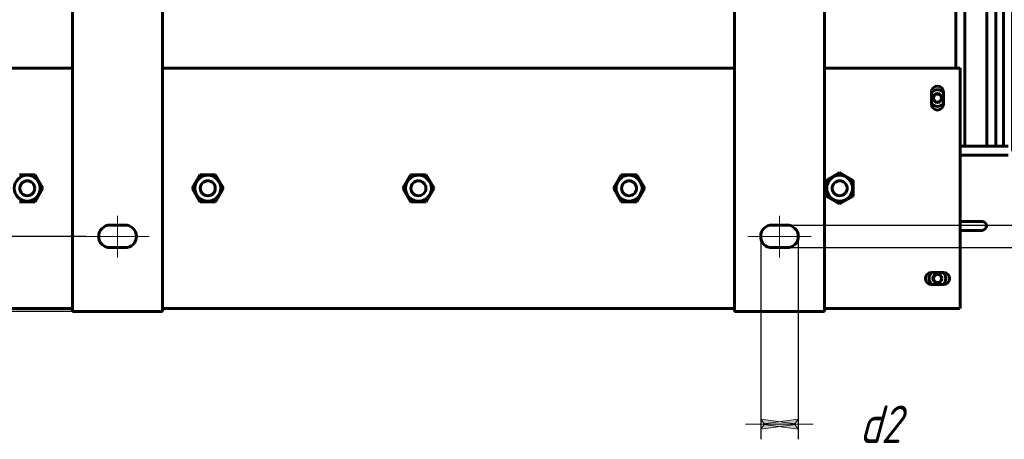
# Model space of a CAD drawing. Header units: millimetres. Extents: x 0 to 297, y 0 to 420.
# Tile 12 of 19: x 99 to 230, y 254 to 310. Entities that reach past the tile are written whole.
import ezdxf

# ---------------------------------------------------------------- set-up
doc = ezdxf.new("R2010")
doc.units = ezdxf.units.MM
for name, pattern in [('K5LT_AXLED', [19.5, 15, -1.5, 1.5, -1.5]), ('K5LT_BASIC', [0]), ('K5LT_THIN', [0])]:
    doc.linetypes.add(name, pattern=pattern)
doc.layers.add('Системный слой', color=7, linetype='Continuous')
doc.styles.add('KDIMTEXTSTYLE', font='GOST_AU.SHX', dxfattribs={"width": 0.96, "oblique": 15, "height": 5})
doc.dimstyles.new('KDIMSTYLE (0.20)', dxfattribs={"dimtxt": 5, "dimasz": 1, "dimexe": 2, "dimexo": 0, "dimgap": 1, "dimtad": 1, "dimlfac": 5, "dimtxsty": 'KDIMTEXTSTYLE', "dimsah": 1, "dimcen": 0, "dimdle": 1, "dimadec": 0, "dimazin": 0, "dimtfac": 0.667, "dimtmove": 0, "dimatfit": 3, "dimfxl": 1, "dimtvp": 1, "dimtolj": 1, "dimtzin": 0, "dimarcsym": 0})

# ---------------------------------------------------------------- blocks, each defined once
blk = doc.blocks.new('U157')
at = {"layer": 'Системный слой', "color": 150, "linetype": 'K5LT_BASIC', "lineweight": 60, "true_color": 0x0080ff}
for p, q in [((88.01, 271.63), (106.01, 271.63)), ((118.01, 271.63), (194.01, 271.63)), ((206.01, 271.63), (224.01, 271.63))]:
    blk.add_line(p, q, dxfattribs=at)
blk = doc.blocks.new('U160')
at = {"layer": 'Системный слой', "color": 150, "linetype": 'K5LT_BASIC', "lineweight": 60, "true_color": 0x0080ff}
for p, q in [((88.01, 303.63), (106.01, 303.63)), ((118.01, 303.63), (194.01, 303.63)), ((206.01, 303.63), (224.01, 303.63))]:
    blk.add_line(p, q, dxfattribs=at)
blk = doc.blocks.new('U161')
at = {"layer": 'Системный слой', "color": 150, "linetype": 'K5LT_BASIC', "lineweight": 60, "true_color": 0x0080ff}
for start, end in [(90, 136.6582), (43.3418, 90), (223.3418, 316.6582)]:
    blk.add_arc((221.01, 299.63), 1.1, start, end, dxfattribs=at)
blk = doc.blocks.new('U162')
at = {"layer": 'Системный слой', "color": 150, "linetype": 'K5LT_BASIC', "lineweight": 60, "true_color": 0x0080ff}
for start, end in [(133.3418, 226.6582), (313.3418, 46.6582)]:
    blk.add_arc((221.01, 275.63), 1.1, start, end, dxfattribs=at)
blk = doc.blocks.new('U164')
at = {"layer": 'Системный слой', "color": 150, "linetype": 'K5LT_BASIC', "lineweight": 60, "true_color": 0x0080ff}
for p, q in [((229.81, 337.87), (229.81, 309.27)), ((229.81, 309.27), (229.81, 294.83)), ((229.81, 294.83), (229.81, 294.75)), ((229.81, 294.75), (229.81, 294.72)), ((229.81, 294.72), (229.81, 294.71)), ((229.81, 294.71), (229.81, 294.69)), ((229.81, 294.69), (229.81, 294.67)), ((229.81, 294.67), (229.81, 294.61)), ((229.81, 294.61), (229.81, 294.5)), ((229.81, 294.5), (229.81, 294.41)), ((229.81, 294.41), (229.81, 294.4)), ((229.81, 294.4), (229.81, 294.38)), ((229.81, 294.38), (229.81, 294.36)), ((229.81, 294.36), (229.81, 294.3)), ((229.81, 294.3), (229.81, 294.18)), ((229.81, 294.18), (229.81, 294.11)), ((229.81, 294.11), (229.81, 294.1)), ((229.81, 294.1), (229.81, 294.09)), ((229.81, 294.09), (229.81, 294.06)), ((229.81, 294.06), (229.81, 294.01)), ((229.81, 294.01), (229.81, 293.9)), ((229.81, 293.9), (229.81, 293.83)), ((229.81, 293.83), (229.81, 293.83)), ((229.81, 293.83), (229.81, 293.81)), ((229.81, 293.81), (229.81, 293.79)), ((229.81, 293.79), (229.81, 293.74)), ((229.81, 293.74), (229.81, 293.64)), ((229.81, 293.64), (229.81, 293.57)), ((229.81, 293.57), (229.81, 293.57)), ((229.81, 293.57), (229.81, 293.56)), ((229.81, 293.56), (229.81, 293.53)), ((229.81, 293.53), (229.81, 293.49)), ((229.81, 293.49), (229.81, 293.44)), ((229.81, 293.44), (229.81, 293.44)), ((229.81, 293.44), (229.81, 293.43)), ((229.81, 293.43), (229.81, 293.41)), ((229.81, 293.41), (229.81, 293.38)), ((229.81, 293.38), (229.81, 293.36)), ((229.81, 293.36), (229.81, 293.35)), ((229.81, 293.35), (229.81, 293.35)), ((229.81, 293.35), (229.81, 293.34)), ((229.81, 293.34), (229.81, 293.33)), ((229.81, 293.33), (229.81, 293.33)), ((229.81, 293.33), (229.81, 293.32)), ((229.81, 293.32), (229.81, 293.31)), ((229.81, 293.31), (229.81, 293.31)), ((229.81, 293.31), (229.81, 293.3)), ((229.81, 293.3), (229.81, 293.29)), ((229.81, 293.29), (229.81, 293.29)), ((229.81, 293.29), (229.81, 293.28)), ((229.81, 293.28), (229.81, 293.27)), ((229.81, 293.27), (229.81, 293.26)), ((229.81, 293.26), (229.81, 293.26)), ((229.81, 293.26), (229.81, 293.25)), ((229.81, 293.25), (229.81, 293.24)), ((229.81, 293.24), (229.81, 293.23)), ((229.81, 293.23), (229.81, 293.23))]:
    blk.add_line(p, q, dxfattribs=at)
blk = doc.blocks.new('U166')
at = {"layer": 'Системный слой', "color": 150, "linetype": 'K5LT_BASIC', "lineweight": 60, "true_color": 0x0080ff}
for p, q in [((226.33, 293.23), (224.01, 293.23)), ((228.02, 293.23), (226.33, 293.23)), ((229.08, 293.23), (228.02, 293.23)), ((229.83, 293.23), (229.08, 293.23)), ((230.26, 293.23), (229.83, 293.23)), ((230.41, 293.23), (230.26, 293.23))]:
    blk.add_line(p, q, dxfattribs=at)
blk = doc.blocks.new('U169')
at = {"layer": 'Системный слой', "color": 150, "linetype": 'K5LT_BASIC', "lineweight": 60, "true_color": 0x0080ff}
for p in [(228.18, 292.03), (228.17, 292.03), (228.17, 292.03), (228.17, 292.03)]:
    blk.add_line(p, (228.17, 292.03), dxfattribs=at)
blk = doc.blocks.new('U170')
at = {"layer": 'Системный слой', "color": 150, "linetype": 'K5LT_BASIC', "lineweight": 60, "true_color": 0x0080ff}
for p, q in [((228.77, 318.26), (228.77, 294.15)), ((228.77, 294.15), (228.77, 294.08)), ((228.77, 294.08), (228.77, 294.05)), ((228.77, 294.05), (228.77, 294.02)), ((228.77, 294.02), (228.77, 293.98)), ((228.77, 293.98), (228.77, 293.94)), ((228.77, 293.94), (228.77, 293.87)), ((228.77, 293.87), (228.77, 293.83)), ((228.77, 293.83), (228.77, 293.81)), ((228.77, 293.81), (228.77, 293.78)), ((228.77, 293.78), (228.77, 293.73)), ((228.77, 293.73), (228.77, 293.62)), ((228.77, 293.62), (228.77, 293.41)), ((228.77, 293.41), (228.77, 293.37)), ((228.77, 293.37), (228.77, 293.36)), ((228.77, 293.36), (228.77, 293.35)), ((228.77, 293.35), (228.77, 293.32)), ((228.77, 293.32), (228.77, 293.27)), ((228.77, 293.27), (228.77, 293.23))]:
    blk.add_line(p, q, dxfattribs=at)
blk = doc.blocks.new('U171')
at = {"layer": 'Системный слой', "color": 150, "linetype": 'K5LT_BASIC', "lineweight": 60, "true_color": 0x0080ff}
for p, q in [((227.57, 311.75), (227.57, 294.15)), ((227.57, 294.15), (227.57, 294.08)), ((227.57, 294.08), (227.57, 294.05)), ((227.57, 294.05), (227.57, 294.02)), ((227.57, 294.02), (227.57, 293.98)), ((227.57, 293.98), (227.57, 293.94)), ((227.57, 293.94), (227.57, 293.87)), ((227.57, 293.87), (227.57, 293.83)), ((227.57, 293.83), (227.57, 293.81)), ((227.57, 293.81), (227.57, 293.78)), ((227.57, 293.78), (227.57, 293.73)), ((227.57, 293.73), (227.57, 293.62)), ((227.57, 293.62), (227.57, 293.41)), ((227.57, 293.41), (227.57, 293.37)), ((227.57, 293.37), (227.57, 293.36)), ((227.57, 293.36), (227.57, 293.35)), ((227.57, 293.35), (227.57, 293.32)), ((227.57, 293.32), (227.57, 293.27)), ((227.57, 293.27), (227.57, 293.23))]:
    blk.add_line(p, q, dxfattribs=at)
blk = doc.blocks.new('U178')
at = {"layer": 'Системный слой', "color": 150, "linetype": 'K5LT_BASIC', "lineweight": 60, "true_color": 0x0080ff}
for p, q in [((226.94, 283.23), (226.94, 283.23)), ((226.94, 283.23), (226.94, 283.23)), ((226.94, 282.03), (226.94, 282.03))]:
    blk.add_line(p, q, dxfattribs=at)
blk = doc.blocks.new('U179')
at = {"layer": 'Системный слой', "color": 150, "linetype": 'K5LT_BASIC', "lineweight": 60, "true_color": 0x0080ff}
for p, q in [((226.94, 283.23), (226.94, 283.23)), ((226.94, 282.03), (226.94, 282.03))]:
    blk.add_line(p, q, dxfattribs=at)
blk = doc.blocks.new('U180')
at = {"layer": 'Системный слой', "color": 150, "linetype": 'K5LT_BASIC', "lineweight": 60, "true_color": 0x0080ff}
for p, q in [((226.94, 283.23), (226.94, 283.23)), ((226.94, 282.03), (226.94, 282.03))]:
    blk.add_line(p, q, dxfattribs=at)
blk = doc.blocks.new('U231')
at = {"layer": 'Системный слой', "color": 150, "linetype": 'K5LT_BASIC', "lineweight": 60, "true_color": 0x0080ff}
for p, q in [((223.46, 331.81), (223.46, 306.49)), ((223.46, 306.49), (223.46, 303.63))]:
    blk.add_line(p, q, dxfattribs=at)
blk = doc.blocks.new('U232')
at = {"layer": 'Системный слой', "color": 150, "linetype": 'K5LT_BASIC', "lineweight": 60, "true_color": 0x0080ff}
for p, q in [((224.66, 328.6), (224.66, 299.68)), ((224.66, 299.68), (224.66, 295.84)), ((224.66, 295.84), (224.66, 295.83)), ((224.66, 295.83), (224.66, 295.82)), ((224.66, 295.82), (224.66, 295.81)), ((224.66, 295.81), (224.66, 295.8)), ((224.66, 295.8), (224.66, 295.79)), ((224.66, 295.79), (224.66, 295.77)), ((224.66, 295.77), (224.66, 295.75)), ((224.66, 295.75), (224.66, 295.74)), ((224.66, 295.74), (224.66, 295.73)), ((224.66, 295.73), (224.66, 295.71)), ((224.66, 295.71), (224.66, 295.66)), ((224.66, 295.66), (224.66, 295.63)), ((224.66, 295.63), (224.66, 295.62)), ((224.66, 295.62), (224.66, 295.61)), ((224.66, 295.61), (224.66, 295.58)), ((224.66, 295.58), (224.66, 295.53)), ((224.66, 295.53), (224.66, 295.43)), ((224.66, 295.43), (224.66, 295.4)), ((224.66, 295.4), (224.66, 295.39)), ((224.66, 295.39), (224.66, 295.38)), ((224.66, 295.38), (224.66, 295.35)), ((224.66, 295.35), (224.66, 295.29)), ((224.66, 295.29), (224.66, 295.18)), ((224.66, 295.18), (224.66, 295.1)), ((224.66, 295.1), (224.66, 295.09)), ((224.66, 295.09), (224.66, 295.07)), ((224.66, 295.07), (224.66, 295.04)), ((224.66, 295.04), (224.66, 294.99)), ((224.66, 294.99), (224.66, 294.88)), ((224.66, 294.88), (224.66, 294.81)), ((224.66, 294.81), (224.66, 294.8)), ((224.66, 294.8), (224.66, 294.79)), ((224.66, 294.79), (224.66, 294.76)), ((224.66, 294.76), (224.66, 294.71)), ((224.66, 294.71), (224.66, 294.6)), ((224.66, 294.6), (224.66, 294.54)), ((224.66, 294.54), (224.66, 294.53)), ((224.66, 294.53), (224.66, 294.52)), ((224.66, 294.52), (224.66, 294.49)), ((224.66, 294.49), (224.66, 294.44)), ((224.66, 294.44), (224.66, 294.35)), ((224.66, 294.35), (224.66, 294.29)), ((224.66, 294.29), (224.66, 294.28)), ((224.66, 294.28), (224.66, 294.27)), ((224.66, 294.27), (224.66, 294.25)), ((224.66, 294.25), (224.66, 294.2)), ((224.66, 294.2), (224.66, 294.12)), ((224.66, 294.12), (224.66, 294.07)), ((224.66, 294.07), (224.66, 294.06)), ((224.66, 294.06), (224.66, 294.05)), ((224.66, 294.05), (224.66, 294.03)), ((224.66, 294.03), (224.66, 293.99)), ((224.66, 293.99), (224.66, 293.92)), ((224.66, 293.92), (224.66, 293.88)), ((224.66, 293.88), (224.66, 293.87)), ((224.66, 293.87), (224.66, 293.86)), ((224.66, 293.86), (224.66, 293.85)), ((224.66, 293.85), (224.66, 293.82)), ((224.66, 293.82), (224.66, 293.76)), ((224.66, 293.76), (224.66, 293.72)), ((224.66, 293.72), (224.66, 293.71)), ((224.66, 293.71), (224.66, 293.71)), ((224.66, 293.71), (224.66, 293.7)), ((224.66, 293.7), (224.66, 293.67)), ((224.66, 293.67), (224.66, 293.62)), ((224.66, 293.62), (224.66, 293.6)), ((224.66, 293.6), (224.66, 293.59)), ((224.66, 293.59), (224.66, 293.59)), ((224.66, 293.59), (224.66, 293.58)), ((224.66, 293.58), (224.66, 293.56)), ((224.66, 293.56), (224.66, 293.53)), ((224.66, 293.53), (224.66, 293.52)), ((224.66, 293.52), (224.66, 293.51)), ((224.66, 293.51), (224.66, 293.51)), ((224.66, 293.51), (224.66, 293.5)), ((224.66, 293.5), (224.66, 293.49)), ((224.66, 293.49), (224.66, 293.48)), ((224.66, 293.48), (224.66, 293.47)), ((224.66, 293.47), (224.66, 293.47)), ((224.66, 293.47), (224.66, 293.47)), ((224.66, 293.47), (224.66, 293.47)), ((224.66, 293.47), (224.66, 293.47)), ((224.66, 293.47), (224.66, 293.47)), ((224.66, 293.47), (224.66, 293.47)), ((224.66, 293.47), (224.66, 293.47)), ((224.66, 293.47), (224.66, 293.47)), ((224.66, 293.47), (224.66, 293.47)), ((224.66, 293.47), (224.66, 293.47)), ((224.66, 293.47), (224.66, 293.47)), ((224.66, 293.47), (224.66, 293.47)), ((224.66, 293.47), (224.66, 293.46)), ((224.66, 293.46), (224.66, 293.46)), ((224.66, 293.46), (224.66, 293.46)), ((224.66, 293.46), (224.66, 293.46)), ((224.66, 293.46), (224.66, 293.46)), ((224.66, 293.46), (224.66, 293.46)), ((224.66, 293.46), (224.66, 293.46)), ((224.66, 293.46), (224.66, 293.46))]:
    blk.add_line(p, q, dxfattribs=at)
blk = doc.blocks.new('U233')
at = {"layer": 'Системный слой', "color": 150, "linetype": 'K5LT_BASIC', "lineweight": 60, "true_color": 0x0080ff}
for p, q in [((224.61, 293.23), (224.64, 293.31)), ((224.64, 293.31), (224.66, 293.39)), ((224.66, 293.39), (224.66, 293.47))]:
    blk.add_line(p, q, dxfattribs=at)
blk = doc.blocks.new('U234')
at = {"layer": 'Системный слой', "color": 150, "linetype": 'K5LT_BASIC', "lineweight": 60, "true_color": 0x0080ff}
for p, q in [((224.61, 293.23), (224.64, 293.31)), ((224.64, 293.31), (224.66, 293.38)), ((224.66, 293.38), (224.66, 293.46))]:
    blk.add_line(p, q, dxfattribs=at)
blk = doc.blocks.new('KDIMARROW_01')
at = {"layer": 'Системный слой'}
blk.add_hatch(color=0, dxfattribs=at).paths.add_polyline_path([(-5, -0.66), (0, 0), (-5, 0.66), (-4.5, 0)])
at = {"layer": 'Системный слой', "color": 0, "linetype": 'K5LT_THIN', "lineweight": 18}
for p, q in [((-4.5, 0), (-5, 0.66)), ((-5, 0.66), (0, 0)), ((0, 0), (-5, -0.66)), ((-5, -0.66), (-4.5, 0)), ((0, 0), (-1, 0))]:
    blk.add_line(p, q, dxfattribs=at)
blk = doc.blocks.new('KDIMARROW_02')
at = {"layer": 'Системный слой'}
blk.add_hatch(color=0, dxfattribs=at).paths.add_polyline_path([(4.5, 0), (5, 0.66), (0, 0), (5, -0.66)])
at = {"layer": 'Системный слой', "color": 0, "linetype": 'K5LT_THIN', "lineweight": 18}
for p, q in [((0, 0), (-1, 0)), ((5, 0.66), (0, 0)), ((0, 0), (5, -0.66)), ((0, 0), (7, 0)), ((4.5, 0), (5, 0.66)), ((5, -0.66), (4.5, 0))]:
    blk.add_line(p, q, dxfattribs=at)

msp = doc.modelspace()

# ---------------------------------------------------------------- linework, layer by layer
at = {"layer": 'Системный слой', "color": 150, "linetype": 'K5LT_BASIC', "lineweight": 60, "true_color": 0x0080ff}
for p, q in [((106.014, 271.2306), (106.014, 378.2306)), ((118.014, 271.2306), (118.014, 378.2306)), ((194.014, 378.2306), (194.014, 271.2306)), ((206.014, 378.2306), (206.014, 271.2306)), ((224.014, 303.0306), (224.014, 303.6306)), ((224.014, 272.2306), (224.014, 303.0306)), ((220.214, 298.8306), (220.214, 300.4306)), ((221.814, 300.4306), (221.814, 298.8306)), ((224.6635, 293.465), (224.6635, 293.465)), ((230.4116, 292.0306), (224.014, 292.0306)), ((101.0532, 289.4306), (98.9748, 289.4306)), ((102.0924, 287.6306), (101.0532, 289.4306)), ((122.9748, 289.4306), (121.9355, 287.6306)), ((125.0532, 289.4306), (122.9748, 289.4306)), ((126.0924, 287.6306), (125.0532, 289.4306)), ((150.9748, 289.4306), (149.9355, 287.6306)), ((153.0532, 289.4306), (150.9748, 289.4306)), ((154.0924, 287.6306), (153.0532, 289.4306)), ((178.9748, 289.4306), (177.9355, 287.6306)), ((181.0532, 289.4306), (178.9748, 289.4306)), ((182.0924, 287.6306), (181.0532, 289.4306)), ((208.014, 289.709), (206.214, 288.6698)), ((209.814, 288.6698), (208.014, 289.709)), ((206.214, 288.6698), (206.214, 286.5913)), ((209.814, 286.5913), (209.814, 288.6698)), ((101.0532, 285.8306), (102.0924, 287.6306)), ((121.9355, 287.6306), (122.9748, 285.8306)), ((125.0532, 285.8306), (126.0924, 287.6306)), ((149.9355, 287.6306), (150.9748, 285.8306)), ((153.0532, 285.8306), (154.0924, 287.6306)), ((177.9355, 287.6306), (178.9748, 285.8306)), ((181.0532, 285.8306), (182.0924, 287.6306)), ((98.9748, 285.8306), (101.0532, 285.8306)), ((122.9748, 285.8306), (125.0532, 285.8306)), ((150.9748, 285.8306), (153.0532, 285.8306)), ((178.9748, 285.8306), (181.0532, 285.8306)), ((206.214, 286.5913), (208.014, 285.5521)), ((208.014, 285.5521), (209.814, 286.5913)), ((226.9376, 283.2306), (224.014, 283.2306)), ((226.9365, 283.2306), (226.9376, 283.2306)), ((113.014, 282.7306), (111.014, 282.7306)), ((201.014, 282.7306), (199.014, 282.7306)), ((226.9376, 282.0306), (224.014, 282.0306)), ((226.9376, 282.0306), (226.9375, 282.0306)), ((111.014, 279.7306), (113.014, 279.7306)), ((199.014, 279.7306), (201.014, 279.7306)), ((220.214, 276.4306), (221.814, 276.4306)), ((221.814, 274.8306), (220.214, 274.8306)), ((118.014, 271.2306), (106.014, 271.2306)), ((194.014, 271.2306), (206.014, 271.2306)), ((224.014, 271.6306), (224.014, 272.2306))]:
    msp.add_line(p, q, dxfattribs=at)
at = {"layer": 'Системный слой', "color": 30, "linetype": 'K5LT_AXLED', "lineweight": 18, "true_color": 0xff8000}
for p, q in [((112.0133, 278.4414), (112.0133, 283.9623)), ((200.0133, 278.4414), (200.0133, 283.9623)), ((107.8055, 281.2306), (116.2225, 281.2306)), ((195.8055, 281.2306), (204.2225, 281.2306))]:
    msp.add_line(p, q, dxfattribs=at)
at = {"layer": 'Системный слой', "color": 150, "linetype": 'K5LT_BASIC', "lineweight": 60, "true_color": 0x0080ff}
for centre, radius in [((221.014, 299.6306), 0.6), ((221.014, 299.6306), 0.54), ((100.014, 287.6306), 1.725), ((124.014, 287.6306), 1.725), ((152.014, 287.6306), 1.725), ((180.014, 287.6306), 1.725), ((208.014, 287.6306), 1.725), ((100.014, 287.6306), 1), ((124.014, 287.6306), 1), ((152.014, 287.6306), 1), ((180.014, 287.6306), 1), ((208.014, 287.6306), 1), ((221.014, 275.6306), 0.6), ((221.014, 275.6306), 0.54)]:
    msp.add_circle(centre, radius, dxfattribs=at)
for centre, radius, start, end in [((221.014, 300.4306), 0.8, 0, 180), ((221.014, 298.8306), 0.8, 180, 0), ((111.014, 281.2306), 1.5, 90, 270), ((113.014, 281.2306), 1.5, 270, 90), ((199.014, 281.2306), 1.5, 90, 270), ((201.014, 281.2306), 1.5, 270, 90), ((220.214, 275.6306), 0.8, 90, 270), ((221.814, 275.6306), 0.8, 270, 90)]:
    msp.add_arc(centre, radius, start, end, dxfattribs=at)
for points, knots in [([(202.9517, 379.6979), (203.0597, 379.6979), (203.1677, 379.6979), (203.3702, 379.6979), (203.4647, 379.6979), (203.6065, 379.6979), (203.6537, 379.6979), (203.7246, 379.6979), (203.7482, 379.6979), (203.7837, 379.6979), (203.7955, 379.6979), (203.8132, 379.6979), (203.8191, 379.6979), (203.8289, 379.6979), (203.8327, 379.6979), (203.8404, 379.6979), (203.8443, 379.6979), (203.852, 379.6979), (203.8558, 379.6979), (203.8635, 379.6979), (203.8674, 379.6979), (203.8771, 379.6979), (203.883, 379.6979), (203.8984, 379.6979), (203.9079, 379.6979), (203.9305, 379.6979), (203.9436, 379.6979), (203.9804, 379.6979), (204.004, 379.6979), (204.0656, 379.6979), (204.1037, 379.6979), (204.1941, 379.6979), (204.2465, 379.6979), (204.3934, 379.6979), (204.4879, 379.6979), (204.7345, 379.6979), (204.8865, 379.6979), (205.2481, 379.6979), (205.4577, 379.6979), (205.7534, 379.6979), (205.8396, 379.6979), (206.1217, 379.6979), (206.3178, 379.6979), (206.5629, 379.6979), (206.6119, 379.6979), (206.7099, 379.6979), (206.7589, 379.6979), (206.906, 379.6979), (207.004, 379.6979), (207.2981, 379.6979), (207.4941, 379.6979), (208.0823, 379.6979), (208.4744, 379.6979), (209.6507, 379.6979), (210.4349, 379.6979), (212.7314, 379.6979), (214.2436, 379.6979), (216.0085, 379.6979), (216.2611, 379.6979), (216.7333, 379.6979), (216.9529, 379.6979), (217.2274, 379.6979), (217.2823, 379.6979), (217.3921, 379.6979), (217.447, 379.6979), (217.6117, 379.6979), (217.7215, 379.6979), (218.0509, 379.6979), (218.2704, 379.6979), (218.9292, 379.6979), (219.3684, 379.6979), (220.3043, 379.6979), (220.8011, 379.6979), (221.6031, 379.6979), (221.9075, 379.6979), (222.2908, 379.6979), (222.3676, 379.6979), (222.5215, 379.6979), (222.5985, 379.6979), (222.7039, 379.6979), (222.7321, 379.6979), (222.8167, 379.6979), (222.8732, 379.6979), (223.0425, 379.6979), (223.1555, 379.6979), (223.4943, 379.6979), (223.7204, 379.6979), (224.0092, 379.6979), (224.0723, 379.6979), (224.431, 379.6979), (224.7255, 379.6979), (225.0902, 379.6979), (225.163, 379.6979), (225.2538, 379.6979), (225.2719, 379.6979), (225.3082, 379.6979), (225.3263, 379.6979), (225.359, 379.6979), (225.3737, 379.6979), (225.4176, 379.6979), (225.4468, 379.6979), (225.5346, 379.6979), (225.593, 379.6979), (225.7335, 379.6979), (225.8154, 379.6979), (225.9245, 379.6979), (225.952, 379.6979), (225.9863, 379.6979), (225.9932, 379.6979), (226.0069, 379.6979), (226.0137, 379.6979), (226.0937, 379.6979), (226.1666, 379.6979), (226.3271, 379.6979), (226.4142, 379.6979), (226.524, 379.6979), (226.5462, 379.6979), (226.5958, 379.6979), (226.6231, 379.6979), (226.6574, 379.6979), (226.6643, 379.6979), (226.678, 379.6979), (226.6848, 379.6979), (226.7039, 379.6979), (226.7161, 379.6979), (226.7528, 379.6979), (226.7772, 379.6979), (226.8505, 379.6979), (226.8994, 379.6979), (226.9568, 379.6979), (226.9652, 379.6979), (227.063, 379.6979), (227.1524, 379.6979), (227.2432, 379.6979), (227.2448, 379.6979), (227.274, 379.6979), (227.3014, 379.6979), (227.3357, 379.6979), (227.3426, 379.6979), (227.3563, 379.6979), (227.3631, 379.6979), (227.3823, 379.6979), (227.3946, 379.6979), (227.4314, 379.6979), (227.4557, 379.6979), (227.528, 379.6979), (227.5757, 379.6979), (227.7198, 379.6979), (227.8171, 379.6979), (227.9552, 379.6979), (227.9892, 379.698), (228.0985, 379.6975), (228.1756, 379.6937), (228.3408, 379.6789), (228.4291, 379.6673), (228.6456, 379.6298), (228.7729, 379.5998), (229.0052, 379.5302), (229.1099, 379.4917), (229.3077, 379.4056), (229.4026, 379.358), (229.6091, 379.2403), (229.7203, 379.1671), (229.9302, 379.0078), (230.0294, 378.9218), (230.2142, 378.7388), (230.3, 378.642), (230.4595, 378.4368), (230.533, 378.3283), (230.6652, 378.1033), (230.7235, 377.9873), (230.8151, 377.7711), (230.8512, 377.6695), (230.9195, 377.4367), (230.9491, 377.3049), (230.9914, 377.0488), (231.0049, 376.9219), (231.0111, 376.7593), (231.0116, 376.723), (231.0116, 376.6155), (231.0116, 376.546), (231.0116, 376.4363), (231.0116, 376.3956), (231.0116, 376.3288), (231.0116, 376.3028), (231.0116, 376.27), (231.0116, 376.2635), (231.0116, 376.2503), (231.0116, 376.2438), (231.0116, 376.2083), (231.0116, 376.1792), (231.0116, 376.1233), (231.0116, 376.0966), (231.0116, 376.0625), (231.0116, 376.0556), (231.0116, 376.0419), (231.0116, 376.035), (231.0116, 376.0149), (231.0116, 376.0015), (231.0116, 375.9615), (231.0116, 375.9348), (231.0116, 375.8546), (231.0116, 375.8009), (231.0116, 375.7218), (231.0116, 375.6964), (231.0116, 375.6121), (231.0116, 375.5533), (231.0116, 375.4801), (231.0116, 375.4655), (231.0116, 375.4364), (231.0116, 375.4218), (231.0116, 375.3997), (231.0116, 375.3921), (231.0116, 375.3693), (231.0116, 375.3541), (231.0116, 375.3087), (231.0116, 375.2785), (231.0116, 375.188), (231.0116, 375.1282), (231.0116, 374.9475), (231.0116, 374.8269), (231.0116, 374.5801), (231.0116, 374.4539), (231.0116, 374.2719), (231.0116, 374.2162), (231.0116, 374.1465), (231.0116, 374.1325), (231.0116, 374.1046), (231.0116, 374.0907), (231.0116, 374.0489), (231.0116, 374.021), (231.0116, 373.9374), (231.0116, 373.8816), (231.0116, 373.7144), (231.0116, 373.6029), (231.0116, 373.2684), (231.0116, 373.0454), (231.0116, 372.5295), (231.0116, 372.2366), (231.0116, 371.8361), (231.0116, 371.7286), (231.0116, 371.5942), (231.0116, 371.5673), (231.0116, 371.5135), (231.0116, 371.4867), (231.0116, 371.406), (231.0116, 371.3523), (231.0116, 371.191), (231.0116, 371.0835), (231.0116, 370.7609), (231.0116, 370.5459), (231.0116, 369.9007), (231.0116, 369.4707), (231.0116, 368.7564), (231.0116, 368.4723), (231.0116, 367.7493), (231.0116, 367.3104), (231.0116, 366.7618), (231.0116, 366.6521), (231.0116, 366.5149), (231.0116, 366.4875), (231.0116, 366.4327), (231.0116, 366.4052), (231.0116, 366.3229), (231.0116, 366.2681), (231.0116, 366.1035), (231.0116, 365.9938), (231.0116, 365.6646), (231.0116, 365.4452), (231.0116, 364.7869), (231.0116, 364.348), (231.0116, 363.0313), (231.0116, 362.1536), (231.0116, 360.0589), (231.0116, 358.8419), (231.0116, 357.2117), (231.0116, 356.7983), (231.0116, 356.2817), (231.0116, 356.1783), (231.0116, 355.9717), (231.0116, 355.8684), (231.0116, 355.5584), (231.0116, 355.3517), (231.0116, 354.7317), (231.0116, 354.3184), (231.0116, 353.0784), (231.0116, 352.2518), (231.0116, 349.7718), (231.0116, 348.1185), (231.0116, 345.7452), (231.0116, 345.0251), (231.0116, 342.7027), (231.0116, 341.1003), (231.0116, 338.8095), (231.0116, 338.1211), (231.0116, 337.137), (231.0116, 336.8412), (231.0116, 336.2497), (231.0116, 335.9539), (231.0116, 335.5208), (231.0116, 335.3835), (231.0116, 334.9714), (231.0116, 334.6967), (231.0116, 333.8725), (231.0116, 333.3231), (231.0116, 331.6748), (231.0116, 330.5759), (231.0116, 327.2793), (231.0116, 325.0815), (231.0116, 321.759), (231.0116, 320.6342), (231.0116, 318.5405), (231.0116, 317.5716), (231.0116, 316.2863), (231.0116, 315.9698), (231.0116, 315.5501), (231.0116, 315.4468), (231.0116, 315.2401), (231.0116, 315.1368), (231.0116, 314.8268), (231.0116, 314.6202), (231.0116, 314.0003), (231.0116, 313.5873), (231.0116, 312.3481), (231.0116, 311.5225), (231.0116, 309.9701), (231.0116, 309.2433), (231.0116, 307.7766), (231.0116, 307.0367), (231.0116, 306.1115), (231.0116, 305.9264), (231.0116, 305.5562), (231.0116, 305.3711), (231.0116, 305.1337), (231.0116, 305.0814), (231.0116, 304.9244), (231.0116, 304.8198), (231.0116, 304.5058), (231.0116, 304.2965), (231.0116, 303.6686), (231.0116, 303.2498), (231.0116, 302.339), (231.0116, 301.8468), (231.0116, 301.0774), (231.0116, 300.8004), (231.0116, 300.4539), (231.0116, 300.3846), (231.0116, 300.246), (231.0116, 300.1767), (231.0116, 300.0806), (231.0116, 300.0538), (231.0116, 299.9735), (231.0116, 299.9199), (231.0116, 299.7592), (231.0116, 299.6521), (231.0116, 299.3306), (231.0116, 299.1163), (231.0116, 298.6689), (231.0116, 298.4359), (231.0116, 298.0618), (231.0116, 297.9208), (231.0116, 297.7444), (231.0116, 297.7091), (231.0116, 297.6386), (231.0116, 297.6033), (231.0116, 297.554), (231.0116, 297.54), (231.0116, 297.498), (231.0116, 297.47), (231.0116, 297.3859), (231.0116, 297.3298), (231.0116, 297.1617), (231.0116, 297.0495), (231.0116, 296.871), (231.0116, 296.8047), (231.0116, 296.6287), (231.0116, 296.519), (231.0116, 296.3819), (231.0116, 296.3544), (231.0116, 296.3201), (231.0116, 296.3133), (231.0116, 296.2996), (231.0116, 296.2927), (231.0116, 296.2741), (231.0116, 296.2623), (231.0116, 296.2269), (231.0116, 296.2033), (231.0116, 296.1325), (231.0116, 296.0852), (231.0116, 295.9436), (231.0116, 295.8491), (231.0116, 295.7232), (231.0116, 295.6918), (231.0116, 295.6535), (231.0116, 295.6466), (231.0116, 295.6274), (231.0116, 295.615), (231.0116, 295.5779), (231.0116, 295.5532), (231.0116, 295.479), (231.0116, 295.4296), (231.0116, 295.2812), (231.0116, 295.1823), (231.0116, 295.0621), (231.0116, 295.0407), (231.0116, 295.0124), (231.0116, 295.0056), (231.0116, 294.9853), (231.0116, 294.972), (231.0116, 294.9319), (231.0116, 294.9052), (231.0116, 294.8251), (231.0116, 294.7719), (231.0116, 294.6152), (231.0116, 294.5124), (231.0116, 294.3102), (231.0116, 294.211), (231.0116, 294.019), (231.0116, 293.9264), (231.0116, 293.7465), (231.0116, 293.6592), (231.0116, 293.4927), (231.0116, 293.4135), (231.0116, 293.2659), (231.0116, 293.1974), (231.0116, 293.0701), (231.0116, 293.0114), (231.0116, 292.9057), (231.0116, 292.8588), (231.0116, 292.7781), (231.0116, 292.7443), (231.0116, 292.6892), (231.0116, 292.668), (231.0116, 292.6457), (231.0116, 292.6398), (231.0116, 292.6345), (231.0116, 292.6334), (231.0116, 292.6317), (231.0116, 292.6313), (231.0116, 292.6308), (231.0116, 292.6307), (231.0116, 292.6306), (231.0116, 292.6306), (231.0116, 292.6306), (231.0116, 292.6306), (231.0116, 292.6306), (231.0116, 292.6306), (231.0116, 292.6306), (231.0116, 292.6306), (231.0116, 292.6306), (231.0116, 292.6305), (231.0116, 292.6306)], [0, 0, 0, 0, 0.17678068, 0.17678068, 0.33151017, 0.33151017, 0.40887492, 0.40887492, 0.4475573, 0.4475573, 0.46689849, 0.46689849, 0.47656908, 0.47656908, 0.48286908, 0.48286908, 0.48916908, 0.48916908, 0.49546908, 0.49546908, 0.50176908, 0.50176908, 0.51143967, 0.51143967, 0.52699741, 0.52699741, 0.54844229, 0.54844229, 0.58712467, 0.58712467, 0.64935562, 0.64935562, 0.73513515, 0.73513515, 0.88986465, 0.88986465, 1.13878846, 1.13878846, 1.48190658, 1.48190658, 1.62290204, 1.62290204, 1.94386251, 1.94386251, 2.02410263, 2.02410263, 2.10434275, 2.10434275, 2.26482299, 2.26482299, 2.58578347, 2.58578347, 3.22770443, 3.22770443, 4.51154634, 4.51154634, 6.98721831, 6.98721831, 7.40082632, 7.40082632, 7.76031284, 7.76031284, 7.85018447, 7.85018447, 7.9400561, 7.9400561, 8.11979935, 8.11979935, 8.47928587, 8.47928587, 9.19825889, 9.19825889, 10.01151091, 10.01151091, 10.51126614, 10.51126614, 10.63620495, 10.63620495, 10.76114376, 10.76114376, 10.80678728, 10.80678728, 10.8980124, 10.8980124, 11.08025668, 11.08025668, 11.44425098, 11.44425098, 11.54621459, 11.54621459, 12.02366429, 12.02366429, 12.14302671, 12.14302671, 12.17286732, 12.17286732, 12.20270792, 12.20270792, 12.22685429, 12.22685429, 12.27518846, 12.27518846, 12.37202942, 12.37202942, 12.50877151, 12.50877151, 12.55492095, 12.55492095, 12.56645831, 12.56645831, 12.57799567, 12.57799567, 12.70115077, 12.70115077, 12.85058197, 12.85058197, 12.88883654, 12.88883654, 12.93575798, 12.93575798, 12.94748834, 12.94748834, 12.9592187, 12.9592187, 12.9800811, 12.9800811, 13.02177581, 13.02177581, 13.10506668, 13.10506668, 13.11944636, 13.11944636, 13.27142728, 13.27142728, 13.27423454, 13.27423454, 13.32110276, 13.32110276, 13.33281982, 13.33281982, 13.34453687, 13.34453687, 13.36596442, 13.36596442, 13.40885554, 13.40885554, 13.49480607, 13.49480607, 13.66757832, 13.66757832, 13.72218179, 13.72218179, 13.83910303, 13.83910303, 13.96899651, 13.96899651, 14.16006727, 14.16006727, 14.33727224, 14.33727224, 14.51415591, 14.51415591, 14.73060855, 14.73060855, 14.94430211, 14.94430211, 15.15489646, 15.15489646, 15.36804812, 15.36804812, 15.58252478, 15.58252478, 15.75810444, 15.75810444, 15.97008887, 15.97008887, 16.17957642, 16.17957642, 16.23998787, 16.23998787, 16.35956591, 16.35956591, 16.43080608, 16.43080608, 16.47605155, 16.47605155, 16.48736292, 16.48736292, 16.49867429, 16.49867429, 16.54802607, 16.54802607, 16.59188127, 16.59188127, 16.60284507, 16.60284507, 16.61380888, 16.61380888, 16.6350472, 16.6350472, 16.67740524, 16.67740524, 16.76175016, 16.76175016, 16.80161569, 16.80161569, 16.89411095, 16.89411095, 16.91723476, 16.91723476, 16.94035858, 16.94035858, 16.95245501, 16.95245501, 16.97668775, 16.97668775, 17.02533259, 17.02533259, 17.12350535, 17.12350535, 17.32077572, 17.32077572, 17.52730369, 17.52730369, 17.61858295, 17.61858295, 17.64140277, 17.64140277, 17.66422258, 17.66422258, 17.70986344, 17.70986344, 17.80114973, 17.80114973, 17.98373831, 17.98373831, 18.34896039, 18.34896039, 18.8286576, 18.8286576, 19.00467989, 19.00467989, 19.04868546, 19.04868546, 19.09269104, 19.09269104, 19.18070218, 19.18070218, 19.35672448, 19.35672448, 19.70876906, 19.70876906, 20.41285823, 20.41285823, 20.87801188, 20.87801188, 21.59650689, 21.59650689, 21.77613064, 21.77613064, 21.82103658, 21.82103658, 21.86594251, 21.86594251, 21.95575439, 21.95575439, 22.13537814, 22.13537814, 22.49462564, 22.49462564, 23.21312065, 23.21312065, 24.65011066, 24.65011066, 26.64237651, 26.64237651, 27.31903214, 27.31903214, 27.48819604, 27.48819604, 27.65735995, 27.65735995, 27.99568776, 27.99568776, 28.67234339, 28.67234339, 30.02565465, 30.02565465, 32.73227717, 32.73227717, 33.91110773, 33.91110773, 36.53433852, 36.53433852, 37.66133781, 37.66133781, 38.1455222, 38.1455222, 38.62970659, 38.62970659, 38.85457805, 38.85457805, 39.30432097, 39.30432097, 40.20380681, 40.20380681, 42.00277849, 42.00277849, 45.60072185, 45.60072185, 47.4421591, 47.4421591, 49.02834442, 49.02834442, 49.54634568, 49.54634568, 49.71550958, 49.71550958, 49.88467349, 49.88467349, 50.22300131, 50.22300131, 50.89993226, 50.89993226, 52.25475965, 52.25475965, 53.44826431, 53.44826431, 54.66307692, 54.66307692, 54.96678007, 54.96678007, 55.27048323, 55.27048323, 55.35629941, 55.35629941, 55.52792025, 55.52792025, 55.87111277, 55.87111277, 56.55727685, 56.55727685, 57.36264065, 57.36264065, 57.81535002, 57.81535002, 57.92852737, 57.92852737, 58.04170471, 58.04170471, 58.08541932, 58.08541932, 58.1728415, 58.1728415, 58.34765729, 58.34765729, 58.69717145, 58.69717145, 59.07673653, 59.07673653, 59.30623712, 59.30623712, 59.36361226, 59.36361226, 59.42098741, 59.42098741, 59.4437719, 59.4437719, 59.48933842, 59.48933842, 59.58046158, 59.58046158, 59.76266799, 59.76266799, 59.87044385, 59.87044385, 60.04847728, 60.04847728, 60.09298563, 60.09298563, 60.10411272, 60.10411272, 60.11523981, 60.11523981, 60.13437999, 60.13437999, 60.17265356, 60.17265356, 60.24917531, 60.24917531, 60.40213106, 60.40213106, 60.45297964, 60.45297964, 60.46407511, 60.46407511, 60.48407535, 60.48407535, 60.5240739, 60.5240739, 60.6040652, 60.6040652, 60.76404016, 60.76404016, 60.79866193, 60.79866193, 60.80976006, 60.80976006, 60.83140018, 60.83140018, 60.87468449, 60.87468449, 60.96127183, 60.96127183, 61.1309227, 61.1309227, 61.30086019, 61.30086019, 61.4687316, 61.4687316, 61.63957371, 61.63957371, 61.81061249, 61.81061249, 61.97914153, 61.97914153, 62.15001597, 62.15001597, 62.32100255, 62.32100255, 62.48948694, 62.48948694, 62.6602581, 62.6602581, 62.75396928, 62.75396928, 62.78973206, 62.78973206, 62.81594619, 62.81594619, 62.83144041, 62.83144041, 62.84693464, 62.84693464, 62.85888375, 62.85888375, 62.88278435, 62.88278435, 62.93059263, 62.93059263, 63, 63, 63, 63]), ([(226.9377, 283.2306), (227.2518, 283.2305), (227.5376, 282.9447), (227.5376, 282.3165), (227.2518, 282.0307), (226.9377, 282.0306)], [0, 0, 0, 0, 0.49999999, 0.49999999, 1, 1, 1, 1])]:
    msp.add_open_spline(points, degree=3, knots=knots, dxfattribs=at)

# ---------------------------------------------------------------- block references
at = {"layer": 'Системный слой'}
for name in ['U232', 'U170', 'U231', 'U171', 'U164', 'U160', 'U161', 'U166', 'U233', 'U234', 'U169', 'U178', 'U179', 'U180', 'U162', 'U157']:
    msp.add_blockref(name, (0, 0), dxfattribs=at)

# ---------------------------------------------------------------- dimensions: what is measured, and where the dimension line sits
at = {"layer": 'Системный слой', "color": 7}
for base, p1, p2, location, text, override in [((58.014, 380.0313), (106.014, 271.2306), (119.1163, 380.0313), (58.014, 325.6309), '\\H5.0;\\W0.965;\\Q15;\\H5.0;\\W0.965;\\Q15;\\Q15;Г', {"dimexo": 0, "dimblk1": 'KDIMARROW_01', "dimblk2": 'KDIMARROW_01', "dimse1": 0, "dimse2": 0, "dimclrt": 7, "dimtolj": 1}), ((68.014, 281.2306), (109.2248, 372.2306), (107.8055, 281.2306), (68.014, 326.7306), '\\H5.0;\\W0.965;\\Q15;\\H5.0;\\W0.965;\\Q15;\\Q15;Г1', {"dimexo": 0, "dimblk1": 'KDIMARROW_01', "dimblk2": 'KDIMARROW_01', "dimse1": 0, "dimse2": 0, "dimclrt": 7, "dimtolj": 1}), ((246.0116, 282.7306), (201.014, 279.7306), (201.014, 282.7306), (246.0116, 269.3732), '\\H5.0;\\W0.965;\\Q15;\\H5.0;\\W0.965;\\Q15;\\Q15;d1', {"dimexo": 0, "dimblk1": 'KDIMARROW_02', "dimblk2": 'KDIMARROW_02', "dimse1": 0, "dimse2": 0, "dimclrt": 7, "dimtolj": 1})]:
    msp.add_linear_dim(base=base, p1=p1, p2=p2, angle=90, location=location, text=text, dimstyle='KDIMSTYLE (0.20)', override=override, dxfattribs=at).render()
msp.add_linear_dim(base=(197.514, 256.2306), p1=(202.514, 281.2306), p2=(197.514, 281.2306), location=(213.4005, 256.2306), text='\\H5.0;\\W0.965;\\Q15;\\H5.0;\\W0.965;\\Q15;\\Q15;d2', dimstyle='KDIMSTYLE (0.20)', override={"dimexo": 0, "dimblk1": 'KDIMARROW_02', "dimblk2": 'KDIMARROW_02', "dimse1": 0, "dimse2": 0, "dimclrt": 7, "dimtolj": 1}, dxfattribs=at).render()

doc.saveas('drawing.dxf')
